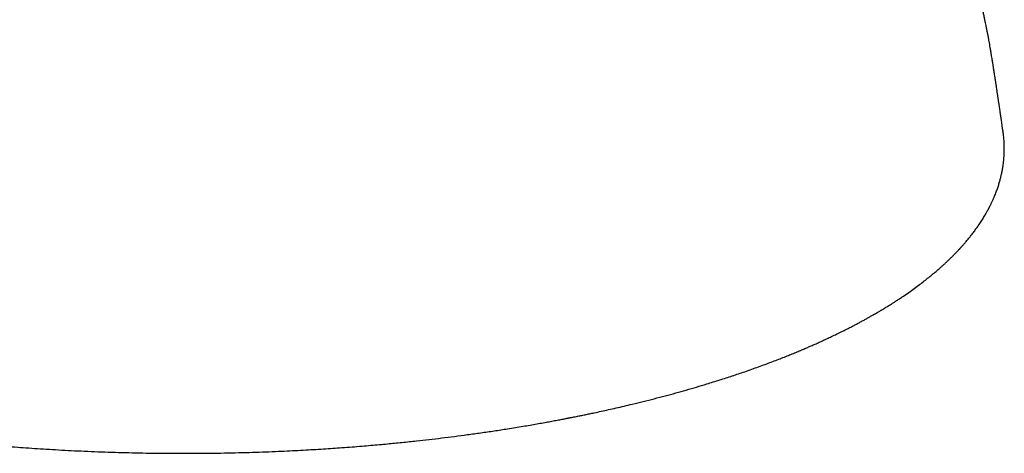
# Model space of a CAD drawing. Header units: millimetres. Extents: x 8 to 923, y 12 to 2155.
# Tile 6 of 26: x 436 to 502, y 879 to 908. Entities that reach past the tile are written whole.
import ezdxf

# ---------------------------------------------------------------- set-up
doc = ezdxf.new("R2010")
doc.units = ezdxf.units.MM

msp = doc.modelspace()

# ---------------------------------------------------------------- linework, layer by layer
at = {"color": 7, "linetype": 'Continuous', "lineweight": 30}
for points, knots in [([(501.773, 900.19), (501.77, 900.209), (501.756, 900.306), (501.732, 900.473), (501.702, 900.68), (501.676, 900.859), (501.655, 901.003), (501.639, 901.115), (501.627, 901.197), (501.618, 901.259), (501.61, 901.31), (501.602, 901.362), (501.593, 901.422), (501.58, 901.512), (501.562, 901.631), (501.541, 901.779), (501.52, 901.915), (501.503, 902.03), (501.49, 902.119), (501.478, 902.205), (501.464, 902.296), (501.45, 902.388), (501.438, 902.474), (501.42, 902.595), (501.396, 902.759), (501.369, 902.937), (501.344, 903.109), (501.317, 903.292), (501.283, 903.513), (501.248, 903.745), (501.218, 903.945), (501.191, 904.115), (501.169, 904.258), (501.148, 904.391), (501.131, 904.5), (501.118, 904.584), (501.107, 904.655), (501.094, 904.733), (501.078, 904.836), (501.057, 904.968), (501.03, 905.131), (500.999, 905.321), (500.964, 905.531), (500.928, 905.746), (500.891, 905.958), (500.856, 906.155), (500.824, 906.335), (500.796, 906.486), (500.772, 906.612), (500.752, 906.718), (500.736, 906.798), (500.723, 906.864), (500.712, 906.924), (500.697, 907), (500.678, 907.095), (500.655, 907.208), (500.626, 907.352), (500.589, 907.528), (500.544, 907.742), (500.491, 907.984), (500.432, 908.255), (500.388, 908.445), (500.365, 908.545)], [0, 0, 0, 0, 0.007151, 0.03719, 0.063456, 0.085919, 0.104569, 0.117801, 0.128102, 0.135482, 0.141229, 0.147956, 0.155736, 0.164564, 0.182931, 0.202126, 0.221895, 0.235986, 0.246883, 0.25666, 0.269966, 0.282619, 0.292683, 0.303031, 0.32901, 0.355442, 0.370498, 0.392661, 0.422195, 0.450248, 0.47629, 0.493839, 0.510746, 0.526992, 0.54088, 0.549334, 0.556468, 0.565346, 0.576257, 0.591913, 0.610492, 0.632039, 0.656624, 0.682061, 0.705198, 0.728648, 0.749012, 0.766198, 0.780101, 0.791614, 0.802398, 0.807575, 0.814127, 0.822762, 0.833511, 0.846408, 0.861493, 0.882539, 0.906864, 0.934528, 0.965559, 1, 1, 1, 1]), ([(392.055, 900.196), (392.046, 900.135), (392.028, 900.006), (392.009, 899.813), (391.993, 899.624), (391.984, 899.453), (391.978, 899.298), (391.975, 899.155), (391.975, 899.024), (391.977, 898.904), (391.981, 898.794), (391.985, 898.687), (391.992, 898.573), (392.001, 898.448), (392.014, 898.31), (392.028, 898.175), (392.045, 898.044), (392.063, 897.917), (392.084, 897.784), (392.108, 897.646), (392.133, 897.518), (392.156, 897.407), (392.176, 897.318), (392.194, 897.241), (392.209, 897.177), (392.222, 897.128), (392.232, 897.087), (392.242, 897.048), (392.254, 897.003), (392.268, 896.951), (392.285, 896.892), (392.305, 896.822), (392.33, 896.739), (392.359, 896.644), (392.391, 896.545), (392.437, 896.408), (392.499, 896.235), (392.579, 896.026), (392.666, 895.816), (392.74, 895.646), (392.798, 895.521), (392.835, 895.443), (392.868, 895.374), (392.897, 895.315), (392.922, 895.266), (392.942, 895.225), (392.963, 895.185), (392.988, 895.136), (393.022, 895.07), (393.064, 894.991), (393.116, 894.897), (393.171, 894.798), (393.23, 894.695), (393.289, 894.594), (393.351, 894.491), (393.414, 894.388), (393.518, 894.224), (393.665, 894), (393.861, 893.72), (394.061, 893.45), (394.263, 893.191), (394.464, 892.944), (394.662, 892.712), (394.82, 892.534), (394.936, 892.407), (395.007, 892.331), (395.067, 892.266), (395.12, 892.21), (395.169, 892.158), (395.223, 892.102), (395.287, 892.037), (395.362, 891.96), (395.449, 891.873), (395.546, 891.776), (395.655, 891.67), (395.796, 891.535), (395.97, 891.372), (396.177, 891.184), (396.394, 890.992), (396.619, 890.799), (396.853, 890.604), (397.084, 890.417), (397.311, 890.238), (397.533, 890.066), (397.762, 889.894), (397.998, 889.72), (398.24, 889.547), (398.48, 889.379), (398.721, 889.214), (398.958, 889.055), (399.189, 888.903), (399.407, 888.763), (399.609, 888.636), (399.768, 888.536), (399.886, 888.464), (399.962, 888.417), (400.025, 888.379), (400.074, 888.349), (400.113, 888.326), (400.152, 888.302), (400.202, 888.272), (400.268, 888.233), (400.35, 888.184), (400.448, 888.127), (400.562, 888.06), (400.779, 887.934), (401.107, 887.748), (401.552, 887.503), (402.01, 887.259), (402.479, 887.017), (402.958, 886.778), (403.46, 886.534), (403.974, 886.292), (404.486, 886.059), (404.969, 885.846), (405.422, 885.651), (405.846, 885.473), (406.254, 885.306), (406.646, 885.148), (407.022, 885), (407.375, 884.864), (407.711, 884.737), (408.041, 884.614), (408.381, 884.49), (408.737, 884.362), (409.142, 884.219), (409.601, 884.06), (410.119, 883.886), (410.662, 883.708), (411.232, 883.526), (411.827, 883.341), (412.448, 883.154), (413.176, 882.942), (414.01, 882.707), (414.953, 882.453), (415.918, 882.205), (416.905, 881.962), (417.681, 881.78), (418.235, 881.655), (418.558, 881.582), (418.884, 881.511), (419.207, 881.441), (419.518, 881.374), (419.808, 881.313), (420.08, 881.257), (420.332, 881.205), (420.562, 881.159), (420.761, 881.119), (420.927, 881.086), (421.054, 881.061), (421.145, 881.043), (421.212, 881.03), (421.282, 881.017), (421.368, 881), (421.476, 880.979), (421.601, 880.955), (421.758, 880.925), (421.95, 880.889), (422.181, 880.846), (422.435, 880.799), (422.732, 880.745), (423.072, 880.684), (423.448, 880.618), (423.832, 880.552), (424.215, 880.488), (424.598, 880.424), (425.022, 880.356), (425.488, 880.282), (425.995, 880.204), (426.501, 880.129), (427.005, 880.055), (427.506, 879.985), (428.006, 879.916), (428.508, 879.85), (428.993, 879.787), (429.473, 879.727), (429.954, 879.669), (430.467, 879.608), (431.013, 879.547), (431.591, 879.483), (432.201, 879.42), (432.826, 879.357), (433.463, 879.296), (434.11, 879.238), (434.786, 879.18), (435.49, 879.123), (436.222, 879.067), (436.983, 879.014), (437.772, 878.963), (438.591, 878.914), (439.437, 878.869), (440.313, 878.827), (441.217, 878.79), (442.13, 878.757), (443.053, 878.731), (443.983, 878.709), (444.938, 878.694), (445.917, 878.683), (446.578, 878.682), (446.913, 878.682)], [0, 0, 0, 0, 0.005198, 0.011183, 0.016728, 0.021744, 0.026352, 0.030597, 0.034484, 0.038012, 0.041182, 0.044208, 0.047474, 0.051159, 0.055118, 0.059389, 0.06287, 0.066542, 0.070403, 0.074455, 0.078633, 0.081606, 0.084211, 0.086447, 0.088315, 0.089814, 0.090811, 0.091918, 0.093234, 0.094758, 0.09649, 0.09843, 0.100983, 0.103824, 0.106789, 0.109764, 0.115929, 0.122137, 0.128387, 0.134669, 0.137283, 0.139613, 0.14166, 0.143424, 0.144904, 0.146102, 0.147041, 0.148565, 0.150527, 0.152927, 0.155766, 0.159043, 0.161925, 0.165054, 0.168208, 0.171335, 0.174433, 0.183258, 0.191847, 0.200201, 0.208295, 0.215986, 0.223253, 0.230098, 0.232873, 0.235289, 0.237346, 0.239044, 0.240577, 0.242346, 0.244362, 0.246866, 0.249669, 0.252772, 0.256175, 0.259877, 0.265868, 0.272024, 0.278275, 0.284621, 0.291061, 0.297597, 0.303274, 0.30902, 0.314837, 0.320723, 0.326678, 0.332523, 0.338039, 0.343726, 0.349013, 0.353902, 0.358391, 0.362482, 0.364409, 0.366093, 0.367457, 0.368501, 0.369229, 0.369993, 0.371019, 0.372451, 0.3742, 0.376267, 0.378652, 0.381349, 0.389917, 0.398899, 0.408294, 0.417033, 0.426101, 0.435499, 0.445038, 0.45419, 0.462924, 0.470484, 0.4777, 0.484571, 0.491099, 0.497282, 0.503121, 0.508322, 0.513547, 0.518951, 0.524534, 0.530296, 0.537905, 0.545804, 0.553994, 0.562474, 0.571246, 0.580308, 0.589572, 0.602633, 0.615795, 0.629058, 0.642423, 0.655889, 0.660142, 0.664406, 0.668679, 0.672962, 0.677067, 0.68083, 0.684253, 0.687623, 0.69058, 0.693125, 0.695256, 0.696975, 0.697976, 0.698754, 0.69953, 0.700639, 0.702061, 0.703653, 0.705394, 0.708031, 0.710951, 0.714152, 0.717636, 0.72215, 0.726941, 0.731717, 0.736466, 0.741188, 0.745883, 0.752129, 0.758325, 0.764474, 0.770573, 0.776624, 0.782627, 0.788581, 0.794663, 0.800007, 0.805713, 0.81178, 0.81821, 0.825, 0.832153, 0.839667, 0.846872, 0.854381, 0.862195, 0.870312, 0.878732, 0.887457, 0.896485, 0.905818, 0.915454, 0.925393, 0.935637, 0.946184, 0.956407, 0.9669, 0.977664, 0.988697, 1, 1, 1, 1]), ([(446.913, 878.682), (447.259, 878.682), (447.941, 878.684), (448.947, 878.694), (449.92, 878.711), (450.861, 878.733), (451.769, 878.76), (452.644, 878.791), (453.464, 878.825), (454.23, 878.861), (454.944, 878.898), (455.631, 878.937), (456.29, 878.978), (456.921, 879.019), (457.562, 879.065), (458.209, 879.113), (458.857, 879.165), (459.466, 879.216), (460.036, 879.267), (460.565, 879.316), (461.067, 879.364), (461.555, 879.413), (462.045, 879.463), (462.652, 879.528), (463.377, 879.61), (464.221, 879.71), (465.078, 879.818), (465.948, 879.933), (466.83, 880.056), (467.722, 880.187), (468.494, 880.306), (469.137, 880.409), (469.64, 880.492), (470.117, 880.573), (470.569, 880.652), (470.928, 880.715), (471.202, 880.765), (471.396, 880.8), (471.585, 880.835), (471.767, 880.869), (471.944, 880.902), (472.112, 880.934), (472.266, 880.963), (472.397, 880.988), (472.501, 881.008), (472.581, 881.024), (472.647, 881.037), (472.71, 881.049), (472.795, 881.066), (472.912, 881.089), (473.066, 881.119), (473.271, 881.16), (473.522, 881.211), (473.812, 881.271), (474.113, 881.333), (474.472, 881.409), (474.895, 881.5), (475.382, 881.608), (475.892, 881.722), (476.422, 881.845), (477.027, 881.989), (477.702, 882.154), (478.433, 882.339), (479.159, 882.53), (479.873, 882.724), (480.575, 882.921), (481.265, 883.121), (482.011, 883.345), (482.81, 883.593), (483.657, 883.868), (484.37, 884.109), (484.954, 884.314), (485.41, 884.477), (485.845, 884.636), (486.262, 884.792), (486.66, 884.944), (487.04, 885.093), (487.399, 885.236), (487.738, 885.373), (488.057, 885.505), (488.357, 885.631), (488.627, 885.747), (488.881, 885.857), (489.131, 885.967), (489.4, 886.087), (489.685, 886.217), (489.988, 886.357), (490.307, 886.507), (490.642, 886.667), (490.939, 886.814), (491.198, 886.943), (491.414, 887.052), (491.634, 887.165), (491.858, 887.282), (492.078, 887.399), (492.3, 887.519), (492.515, 887.636), (492.72, 887.75), (492.904, 887.853), (493.066, 887.946), (493.208, 888.028), (493.33, 888.099), (493.431, 888.158), (493.511, 888.205), (493.576, 888.244), (493.635, 888.279), (493.702, 888.319), (493.784, 888.369), (493.883, 888.429), (494.001, 888.501), (494.136, 888.585), (494.288, 888.68), (494.46, 888.79), (494.652, 888.913), (494.858, 889.049), (495.132, 889.232), (495.458, 889.456), (495.827, 889.719), (496.171, 889.974), (496.494, 890.22), (496.795, 890.459), (497.081, 890.693), (497.356, 890.926), (497.589, 891.131), (497.784, 891.307), (497.942, 891.452), (498.098, 891.6), (498.253, 891.75), (498.406, 891.901), (498.536, 892.033), (498.64, 892.141), (498.718, 892.222), (498.785, 892.294), (498.84, 892.353), (498.884, 892.4), (498.918, 892.437), (498.947, 892.47), (498.978, 892.504), (499.016, 892.546), (499.064, 892.599), (499.121, 892.665), (499.188, 892.741), (499.264, 892.829), (499.346, 892.927), (499.431, 893.029), (499.516, 893.133), (499.634, 893.281), (499.781, 893.472), (499.951, 893.702), (500.092, 893.901), (500.207, 894.07), (500.299, 894.211), (500.387, 894.348), (500.467, 894.478), (500.54, 894.599), (500.604, 894.708), (500.659, 894.804), (500.7, 894.878), (500.729, 894.932), (500.75, 894.969), (500.768, 895.002), (500.784, 895.032), (500.798, 895.058), (500.812, 895.086), (500.83, 895.119), (500.851, 895.161), (500.878, 895.213), (500.909, 895.274), (500.944, 895.344), (500.982, 895.424), (501.023, 895.509), (501.097, 895.669), (501.196, 895.898), (501.311, 896.19), (501.41, 896.465), (501.493, 896.726), (501.564, 896.972), (501.625, 897.208), (501.677, 897.439), (501.716, 897.636), (501.745, 897.802), (501.767, 897.941), (501.787, 898.086), (501.802, 898.215), (501.814, 898.325), (501.822, 898.414), (501.829, 898.506), (501.836, 898.6), (501.841, 898.694), (501.845, 898.784), (501.848, 898.863), (501.849, 898.933), (501.85, 898.994), (501.851, 899.046), (501.851, 899.089), (501.851, 899.125), (501.85, 899.16), (501.85, 899.204), (501.849, 899.263), (501.847, 899.338), (501.843, 899.427), (501.838, 899.529), (501.83, 899.656), (501.818, 899.804), (501.801, 899.969), (501.781, 900.131), (501.763, 900.255), (501.751, 900.327), (501.748, 900.346)], [0, 0, 0, 0, 0.01164, 0.022922, 0.033847, 0.044415, 0.054625, 0.064478, 0.073973, 0.082363, 0.090453, 0.098242, 0.105731, 0.11292, 0.119808, 0.127678, 0.135115, 0.14212, 0.148692, 0.154832, 0.160482, 0.166123, 0.171839, 0.177632, 0.187374, 0.197324, 0.207482, 0.217848, 0.228422, 0.239204, 0.250131, 0.256604, 0.262786, 0.26868, 0.274283, 0.279597, 0.282101, 0.284534, 0.286898, 0.289192, 0.291416, 0.29357, 0.295563, 0.297252, 0.298522, 0.299538, 0.3003, 0.301012, 0.30195, 0.303522, 0.305485, 0.307838, 0.311392, 0.31511, 0.318988, 0.323026, 0.329071, 0.335443, 0.342142, 0.349167, 0.356518, 0.366367, 0.376409, 0.386402, 0.396346, 0.406242, 0.416088, 0.425886, 0.438615, 0.451261, 0.463824, 0.471177, 0.478322, 0.485202, 0.491816, 0.49829, 0.504488, 0.51041, 0.516054, 0.521422, 0.526512, 0.531338, 0.535338, 0.539696, 0.544412, 0.549485, 0.554916, 0.560705, 0.566852, 0.573356, 0.577339, 0.581445, 0.585674, 0.590026, 0.594452, 0.598639, 0.603194, 0.607341, 0.611078, 0.614406, 0.617374, 0.619918, 0.622037, 0.623732, 0.625003, 0.626126, 0.627525, 0.629263, 0.631404, 0.633947, 0.636892, 0.64024, 0.643989, 0.648349, 0.653145, 0.65805, 0.667299, 0.676218, 0.684806, 0.693062, 0.700987, 0.708588, 0.716185, 0.723951, 0.728587, 0.73328, 0.738033, 0.742844, 0.747713, 0.752545, 0.755419, 0.757994, 0.760272, 0.762251, 0.763596, 0.764758, 0.765735, 0.766671, 0.76799, 0.76967, 0.771713, 0.774118, 0.776885, 0.779955, 0.783223, 0.786445, 0.789618, 0.796979, 0.804063, 0.81087, 0.815275, 0.819555, 0.823711, 0.827719, 0.831385, 0.834668, 0.837568, 0.840086, 0.841328, 0.842451, 0.843453, 0.844336, 0.845098, 0.845841, 0.84682, 0.84805, 0.849605, 0.851435, 0.853538, 0.855916, 0.858527, 0.861141, 0.870197, 0.878818, 0.887006, 0.894568, 0.901746, 0.908605, 0.915232, 0.921936, 0.925755, 0.929685, 0.933886, 0.938398, 0.940885, 0.943458, 0.946116, 0.94886, 0.951682, 0.954346, 0.956628, 0.958657, 0.960432, 0.961952, 0.963219, 0.964232, 0.965153, 0.966317, 0.968142, 0.970367, 0.972994, 0.976021, 0.979451, 0.984357, 0.989251, 0.993947, 0.998447, 1, 1, 1, 1])]:
    msp.add_open_spline(points, degree=3, knots=knots, dxfattribs=at)

doc.saveas('drawing.dxf')
